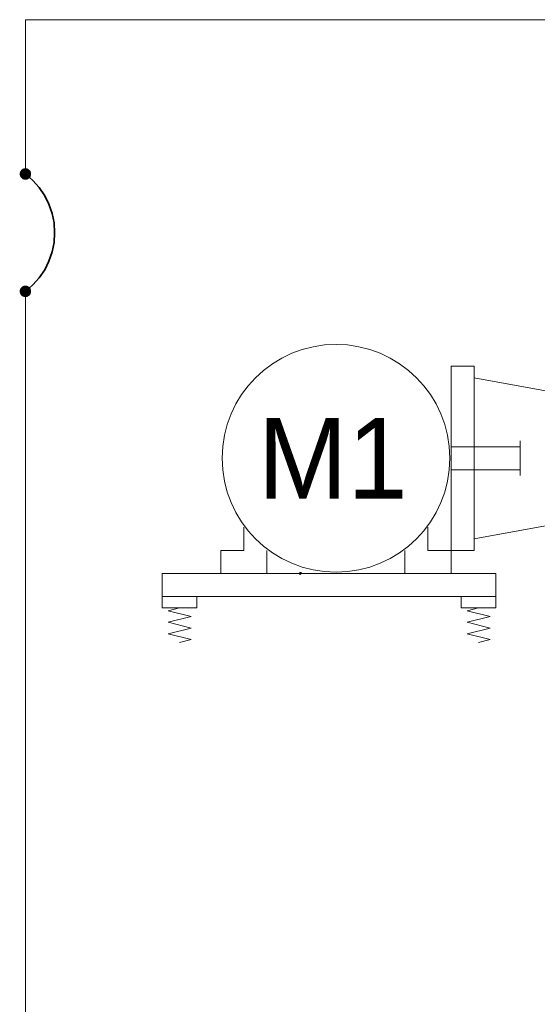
# Model space of a CAD drawing. Header units: millimetres. Extents: x 0 to 203, y 0 to 47.
# Tile 116 of 196: x 142.21 to 143.98, y 6 to 9.36. Entities that reach past the tile are written whole.
import ezdxf

# ---------------------------------------------------------------- set-up
doc = ezdxf.new("R2010")
doc.units = ezdxf.units.MM
for name, color, linetype in [('PDF_Geomertry', 7, 'Continuous'), ('PDF_Solid Fills', 7, 'Continuous'), ('PDF_Text', 7, 'Continuous')]:
    doc.layers.add(name, color=color, linetype=linetype)
doc.styles.add('PDF Arial', font='txt')

msp = doc.modelspace()

# ---------------------------------------------------------------- hatches: boundary and pattern name
at = {"layer": 'PDF_Solid Fills', "transparency": 33554559}
for points in [[(142.2296, 8.8312), (142.2115, 8.8382), (142.2129, 8.841)], [(142.2296, 8.8312), (142.2129, 8.841), (142.2143, 8.8429)], [(142.2296, 8.8312), (142.2143, 8.8429), (142.2157, 8.8451)], [(142.2296, 8.8312), (142.2157, 8.8451), (142.2179, 8.8465)], [(142.2296, 8.8312), (142.2179, 8.8465), (142.2199, 8.8479)], [(142.2296, 8.8312), (142.2199, 8.8479), (142.2221, 8.8493)], [(142.2296, 8.8312), (142.2221, 8.8493), (142.2249, 8.8499)], [(142.2296, 8.8312), (142.2249, 8.8499), (142.2268, 8.8507)], [(142.2296, 8.8312), (142.2268, 8.8507), (142.2296, 8.8507)], [(142.2296, 8.8312), (142.2324, 8.8507), (142.2346, 8.8499)], [(142.2296, 8.8312), (142.2296, 8.8507), (142.2324, 8.8507)], [(142.2296, 8.8312), (142.2346, 8.8499), (142.2374, 8.8493)], [(142.2296, 8.8312), (142.2374, 8.8493), (142.2393, 8.8479)], [(142.2296, 8.8312), (142.2393, 8.8479), (142.2415, 8.8465)], [(142.2296, 8.8312), (142.2415, 8.8465), (142.2435, 8.8451)], [(142.2296, 8.8312), (142.2435, 8.8451), (142.2457, 8.8429)], [(142.2296, 8.8312), (142.2457, 8.8429), (142.2471, 8.841)], [(142.2296, 8.8312), (142.2471, 8.841), (142.2477, 8.8382)], [(142.2296, 8.8312), (142.2102, 8.8332), (142.211, 8.836)], [(142.2296, 8.8312), (142.2102, 8.8312), (142.2102, 8.8332)], [(142.2296, 8.8312), (142.2102, 8.8285), (142.2102, 8.8312)], [(142.2296, 8.8312), (142.211, 8.8257), (142.2102, 8.8285)], [(142.2296, 8.8312), (142.211, 8.836), (142.2115, 8.8382)], [(142.2296, 8.8312), (142.2115, 8.8235), (142.211, 8.8257)], [(142.2296, 8.8312), (142.2129, 8.8207), (142.2115, 8.8235)], [(142.2296, 8.8312), (142.2143, 8.8188), (142.2129, 8.8207)], [(142.2296, 8.8312), (142.2157, 8.8174), (142.2143, 8.8188)], [(142.2296, 8.8312), (142.2179, 8.8151), (142.2157, 8.8174)], [(142.2296, 8.8312), (142.2199, 8.8138), (142.2179, 8.8151)], [(142.2296, 8.8312), (142.2221, 8.8124), (142.2199, 8.8138)], [(142.2296, 8.8312), (142.2249, 8.8118), (142.2221, 8.8124)], [(142.2296, 8.8312), (142.2268, 8.8118), (142.2249, 8.8118)], [(142.2296, 8.8312), (142.2296, 8.811), (142.2268, 8.8118)], [(142.2296, 8.8312), (142.2477, 8.8382), (142.2485, 8.836)], [(142.2296, 8.8312), (142.2485, 8.836), (142.249, 8.8332)], [(142.2296, 8.8312), (142.249, 8.8332), (142.249, 8.8312)], [(142.2296, 8.8312), (142.2324, 8.8118), (142.2296, 8.811)], [(142.2296, 8.8312), (142.2346, 8.8118), (142.2324, 8.8118)], [(142.2296, 8.8312), (142.2374, 8.8124), (142.2346, 8.8118)], [(142.2296, 8.8312), (142.2393, 8.8138), (142.2374, 8.8124)], [(142.2296, 8.8312), (142.2415, 8.8151), (142.2393, 8.8138)], [(142.2296, 8.8312), (142.2435, 8.8174), (142.2415, 8.8151)], [(142.2296, 8.8312), (142.2457, 8.8188), (142.2435, 8.8174)], [(142.2296, 8.8312), (142.2471, 8.8207), (142.2457, 8.8188)], [(142.2296, 8.8312), (142.2477, 8.8235), (142.2471, 8.8207)], [(142.2296, 8.8312), (142.2485, 8.8257), (142.2477, 8.8235)], [(142.2296, 8.8312), (142.249, 8.8285), (142.2485, 8.8257)], [(142.2296, 8.8312), (142.249, 8.8312), (142.249, 8.8285)], [(142.2296, 8.4299), (142.2115, 8.4374), (142.2129, 8.4401)], [(142.2296, 8.4299), (142.2129, 8.4401), (142.2143, 8.4424)], [(142.2296, 8.4299), (142.2143, 8.4424), (142.2157, 8.4438)], [(142.2296, 8.4299), (142.2157, 8.4438), (142.2179, 8.4457)], [(142.2296, 8.4299), (142.2179, 8.4457), (142.2199, 8.4471)], [(142.2296, 8.4299), (142.2199, 8.4471), (142.2221, 8.4485)], [(142.2296, 8.4299), (142.2221, 8.4485), (142.2249, 8.4493)], [(142.2296, 8.4299), (142.2249, 8.4493), (142.2268, 8.4493)], [(142.2296, 8.4299), (142.2268, 8.4493), (142.2296, 8.4499)], [(142.2296, 8.4299), (142.2296, 8.4499), (142.2324, 8.4493)], [(142.2296, 8.4299), (142.2346, 8.4493), (142.2374, 8.4485)], [(142.2296, 8.4299), (142.2324, 8.4493), (142.2346, 8.4493)], [(142.2296, 8.4299), (142.2374, 8.4485), (142.2393, 8.4471)], [(142.2296, 8.4299), (142.2393, 8.4471), (142.2415, 8.4457)], [(142.2296, 8.4299), (142.2415, 8.4457), (142.2435, 8.4438)], [(142.2296, 8.4299), (142.2435, 8.4438), (142.2457, 8.4424)], [(142.2296, 8.4299), (142.2457, 8.4424), (142.2471, 8.4401)], [(142.2296, 8.4299), (142.2471, 8.4401), (142.2477, 8.4374)], [(142.2296, 8.4299), (142.2102, 8.4326), (142.211, 8.4354)], [(142.2296, 8.4299), (142.2102, 8.4299), (142.2102, 8.4326)], [(142.2296, 8.4299), (142.2102, 8.4276), (142.2102, 8.4299)], [(142.2296, 8.4299), (142.211, 8.4249), (142.2102, 8.4276)], [(142.2296, 8.4299), (142.211, 8.4354), (142.2115, 8.4374)], [(142.2296, 8.4299), (142.2115, 8.4229), (142.211, 8.4249)], [(142.2296, 8.4299), (142.2129, 8.4201), (142.2115, 8.4229)], [(142.2296, 8.4299), (142.2143, 8.4179), (142.2129, 8.4201)], [(142.2296, 8.4299), (142.2157, 8.416), (142.2143, 8.4179)], [(142.2296, 8.4299), (142.2179, 8.4146), (142.2157, 8.416)], [(142.2296, 8.4299), (142.2199, 8.4132), (142.2179, 8.4146)], [(142.2296, 8.4299), (142.2221, 8.4118), (142.2199, 8.4132)], [(142.2296, 8.4299), (142.2249, 8.411), (142.2221, 8.4118)], [(142.2296, 8.4299), (142.2268, 8.4104), (142.2249, 8.411)], [(142.2296, 8.4299), (142.2296, 8.4104), (142.2268, 8.4104)], [(142.2296, 8.4299), (142.2477, 8.4374), (142.2485, 8.4354)], [(142.2296, 8.4299), (142.2485, 8.4354), (142.249, 8.4326)], [(142.2296, 8.4299), (142.249, 8.4326), (142.249, 8.4299)], [(142.2296, 8.4299), (142.2324, 8.4104), (142.2296, 8.4104)], [(142.2296, 8.4299), (142.2346, 8.411), (142.2324, 8.4104)], [(142.2296, 8.4299), (142.2374, 8.4118), (142.2346, 8.411)], [(142.2296, 8.4299), (142.2393, 8.4132), (142.2374, 8.4118)], [(142.2296, 8.4299), (142.2415, 8.4146), (142.2393, 8.4132)], [(142.2296, 8.4299), (142.2435, 8.416), (142.2415, 8.4146)], [(142.2296, 8.4299), (142.2457, 8.4179), (142.2435, 8.416)], [(142.2296, 8.4299), (142.2471, 8.4201), (142.2457, 8.4179)], [(142.2296, 8.4299), (142.2477, 8.4229), (142.2471, 8.4201)], [(142.2296, 8.4299), (142.2485, 8.4249), (142.2477, 8.4229)], [(142.2296, 8.4299), (142.249, 8.4276), (142.2485, 8.4249)], [(142.2296, 8.4299), (142.249, 8.4299), (142.249, 8.4276)], [(143.1685, 7.4674), (143.1652, 7.4693), (143.1657, 7.4701)], [(143.1685, 7.4674), (143.1652, 7.4688), (143.1652, 7.4693)], [(143.1685, 7.4674), (143.1652, 7.4679), (143.1652, 7.4688)], [(143.1685, 7.4674), (143.1652, 7.4674), (143.1652, 7.4679)], [(143.1685, 7.4674), (143.1652, 7.4665), (143.1652, 7.4674)], [(143.1685, 7.4674), (143.1652, 7.466), (143.1652, 7.4665)], [(143.1685, 7.4674), (143.1652, 7.4651), (143.1652, 7.466)], [(143.1685, 7.4674), (143.1657, 7.4651), (143.1652, 7.4651)], [(143.1685, 7.4674), (143.1657, 7.4701), (143.1665, 7.4707)], [(143.1685, 7.4674), (143.1657, 7.4646), (143.1657, 7.4651)], [(143.1685, 7.4674), (143.1665, 7.4646), (143.1657, 7.4646)], [(143.1685, 7.4674), (143.1665, 7.4707), (143.1671, 7.4707)], [(143.1685, 7.4674), (143.1671, 7.4638), (143.1665, 7.4646)], [(143.1685, 7.4674), (143.1671, 7.4707), (143.1679, 7.4715)], [(143.1685, 7.4674), (143.1679, 7.4638), (143.1671, 7.4638)], [(143.1685, 7.4674), (143.1679, 7.4715), (143.1685, 7.4715)], [(143.1685, 7.4674), (143.1685, 7.4638), (143.1679, 7.4638)], [(143.1685, 7.4674), (143.1699, 7.4715), (143.1707, 7.4707)], [(143.1685, 7.4674), (143.1693, 7.4715), (143.1699, 7.4715)], [(143.1685, 7.4674), (143.1685, 7.4715), (143.1693, 7.4715)], [(143.1685, 7.4674), (143.1713, 7.4707), (143.1713, 7.4701)], [(143.1685, 7.4674), (143.1707, 7.4707), (143.1713, 7.4707)], [(143.1685, 7.4674), (143.1721, 7.4701), (143.1721, 7.4693)], [(143.1685, 7.4674), (143.1713, 7.4701), (143.1721, 7.4701)], [(143.1685, 7.4674), (143.1721, 7.4693), (143.1727, 7.4688)], [(143.1685, 7.4674), (143.1727, 7.4688), (143.1727, 7.4679)], [(143.1685, 7.4674), (143.1727, 7.4679), (143.1727, 7.4674)], [(143.1685, 7.4674), (143.1693, 7.4638), (143.1685, 7.4638)], [(143.1685, 7.4674), (143.1699, 7.4638), (143.1693, 7.4638)], [(143.1685, 7.4674), (143.1707, 7.4638), (143.1699, 7.4638)], [(143.1685, 7.4674), (143.1713, 7.4646), (143.1707, 7.4638)], [(143.1685, 7.4674), (143.1721, 7.4651), (143.1713, 7.4646)], [(143.1685, 7.4674), (143.1727, 7.466), (143.1721, 7.4651)], [(143.1685, 7.4674), (143.1727, 7.4665), (143.1727, 7.466)], [(143.1685, 7.4674), (143.1727, 7.4674), (143.1727, 7.4665)]]:
    msp.add_hatch(color=256, dxfattribs=at).paths.add_polyline_path(points)

# ---------------------------------------------------------------- linework, layer by layer
at = {"layer": 'PDF_Geomertry', "lineweight": 15}
for points in [[(144.5165, 9.059), (144.5165, 9.3576), (142.2296, 9.3576), (142.2296, 8.8312)], [(142.2296, 8.4299), (142.2296, 3.8451)], [(143.7624, 8.1354), (144.1943, 8.0568), (144.1943, 7.6637), (143.7624, 7.5854)], [(143.9193, 7.8999), (143.6838, 7.8999)], [(143.9193, 7.9193), (143.9193, 7.8013)], [(143.9193, 7.8207), (143.6838, 7.8207)], [(142.9763, 7.6249), (142.9763, 7.5457), (142.8977, 7.5457), (142.8977, 7.4674), (143.0546, 7.4674), (143.0546, 7.5457)], [(143.6046, 7.6249), (143.6046, 7.5457), (143.6838, 7.5457), (143.6838, 7.4674), (143.5263, 7.4674), (143.5263, 7.5457)], [(142.8152, 7.3888), (142.8152, 7.3493), (142.6971, 7.3493), (142.6971, 7.3888)], [(143.8365, 7.3888), (143.8365, 7.3493), (143.7185, 7.3493), (143.7185, 7.3888)], [(142.756, 7.2318), (142.7957, 7.2415), (142.7171, 7.261), (142.7957, 7.2804), (142.7171, 7.3007), (142.7957, 7.3201), (142.7171, 7.3396), (142.756, 7.3493)], [(143.7777, 7.2318), (143.8171, 7.2415), (143.7388, 7.261), (143.8171, 7.2804), (143.7388, 7.3007), (143.8171, 7.3201), (143.7388, 7.3396), (143.7777, 7.3493)]]:
    msp.add_lwpolyline(points, dxfattribs=at)
at = {"layer": 'PDF_Geomertry', "lineweight": 0}
for points in [[(142.2199, 8.8312), (142.2199, 8.8299), (142.2199, 8.8285), (142.2207, 8.8271), (142.2213, 8.8257), (142.2221, 8.8249), (142.2227, 8.8243), (142.2235, 8.8229), (142.2249, 8.8221), (142.2263, 8.8221), (142.2268, 8.8215), (142.2282, 8.8215), (142.2296, 8.8207), (142.231, 8.8215), (142.2324, 8.8215), (142.2332, 8.8221), (142.2346, 8.8221), (142.236, 8.8229), (142.2365, 8.8243), (142.2374, 8.8249), (142.2379, 8.8257), (142.2388, 8.8271), (142.2393, 8.8285), (142.2393, 8.8299), (142.2393, 8.8312), (142.2393, 8.8318), (142.2393, 8.8332), (142.2388, 8.8346), (142.2379, 8.836), (142.2374, 8.8368), (142.2365, 8.8382), (142.236, 8.8388), (142.2346, 8.8396), (142.2332, 8.8401), (142.2324, 8.8401), (142.231, 8.841), (142.2296, 8.841), (142.2282, 8.841), (142.2268, 8.8401), (142.2263, 8.8401), (142.2249, 8.8396), (142.2235, 8.8388), (142.2227, 8.8382), (142.2221, 8.8368), (142.2213, 8.836), (142.2207, 8.8346), (142.2199, 8.8332), (142.2199, 8.8318), (142.2199, 8.8312)], [(142.2199, 8.4299), (142.2199, 8.429), (142.2199, 8.4276), (142.2207, 8.4263), (142.2213, 8.4249), (142.2221, 8.4243), (142.2227, 8.4229), (142.2235, 8.4221), (142.2249, 8.4215), (142.2263, 8.4207), (142.2268, 8.4207), (142.2282, 8.4201), (142.2296, 8.4201), (142.231, 8.4201), (142.2324, 8.4207), (142.2332, 8.4207), (142.2346, 8.4215), (142.236, 8.4221), (142.2365, 8.4229), (142.2374, 8.4243), (142.2379, 8.4249), (142.2388, 8.4263), (142.2393, 8.4276), (142.2393, 8.429), (142.2393, 8.4299), (142.2393, 8.4313), (142.2393, 8.4326), (142.2388, 8.434), (142.2379, 8.4354), (142.2374, 8.436), (142.2365, 8.4368), (142.236, 8.4382), (142.2346, 8.4388), (142.2332, 8.4396), (142.2324, 8.4396), (142.231, 8.4396), (142.2296, 8.4401), (142.2282, 8.4396), (142.2268, 8.4396), (142.2263, 8.4396), (142.2249, 8.4388), (142.2235, 8.4382), (142.2227, 8.4368), (142.2221, 8.436), (142.2213, 8.4354), (142.2207, 8.434), (142.2199, 8.4326), (142.2199, 8.4313), (142.2199, 8.4299)], [(143.1671, 7.4674), (143.1671, 7.4665), (143.1671, 7.466), (143.1679, 7.466), (143.1685, 7.4651), (143.1693, 7.4651), (143.1693, 7.466), (143.1699, 7.466), (143.1707, 7.4665), (143.1707, 7.4674), (143.1707, 7.4679), (143.1707, 7.4688), (143.1699, 7.4688), (143.1699, 7.4693), (143.1693, 7.4693), (143.1685, 7.4693), (143.1679, 7.4693), (143.1679, 7.4688), (143.1671, 7.4688), (143.1671, 7.4679), (143.1671, 7.4674)]]:
    msp.add_lwpolyline(points, close=True, dxfattribs=at)
at = {"layer": 'PDF_Geomertry', "lineweight": 35}
msp.add_lwpolyline([(142.2296, 8.4299), (142.2546, 8.4521), (142.2768, 8.4762), (142.2957, 8.504), (142.3102, 8.5332), (142.3213, 8.5651), (142.3277, 8.5971), (142.3296, 8.6304), (142.3277, 8.6637), (142.3213, 8.6957), (142.3102, 8.7276), (142.2957, 8.7568), (142.2768, 8.7846), (142.2546, 8.809), (142.2296, 8.8312)], dxfattribs=at)
at = {"layer": 'PDF_Geomertry', "lineweight": 15}
for points in [[(143.6838, 8.1749), (143.6838, 7.5457), (143.7624, 7.5457), (143.7624, 8.1749)], [(142.6971, 7.3888), (143.8365, 7.3888), (143.8365, 7.4674), (142.6971, 7.4674), (142.6971, 7.3888)], [(142.7763, 7.3888), (142.7365, 7.3888)]]:
    msp.add_lwpolyline(points, close=True, dxfattribs=at)
at = {"layer": 'PDF_Geomertry', "lineweight": -3}
for points in [[(143.1652, 7.4688), (143.1685, 7.4674)], [(143.1652, 7.4665), (143.1685, 7.4674)], [(143.1657, 7.4701), (143.1685, 7.4674)], [(143.1671, 7.4707), (143.1685, 7.4674)], [(143.1671, 7.4638), (143.1685, 7.4674)], [(143.1685, 7.4715), (143.1685, 7.4674)], [(143.1707, 7.4707), (143.1685, 7.4674)], [(143.1727, 7.4688), (143.1685, 7.4674)], [(143.1685, 7.4638), (143.1685, 7.4674)], [(143.1707, 7.4638), (143.1685, 7.4674)], [(143.1713, 7.4646), (143.1685, 7.4674)], [(143.1721, 7.4651), (143.1685, 7.4674)], [(143.1727, 7.4665), (143.1685, 7.4674)]]:
    msp.add_lwpolyline(points, dxfattribs=at)
at = {"layer": 'PDF_Geomertry', "lineweight": 15}
msp.add_circle((143.2907, 7.8603), 0.3889, dxfattribs=at)

# ---------------------------------------------------------------- texts
at = {"layer": 'PDF_Text', "insert": (143.0235, 7.7229), "char_height": 0.27519, "attachment_point": 7, "style": 'PDF Arial'}
msp.add_mtext('M1', dxfattribs=at)

doc.saveas('drawing.dxf')
